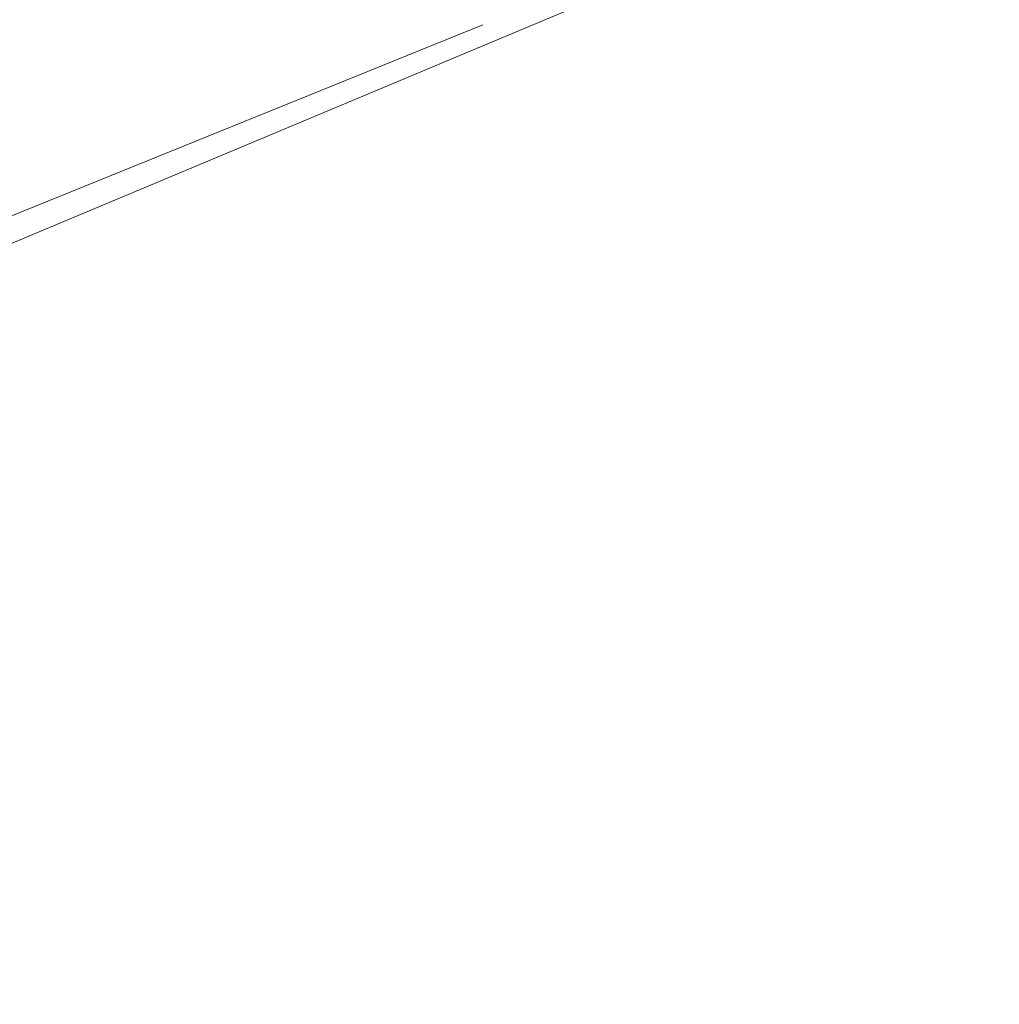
# Model space of a CAD drawing. Header units: metres. Extents: x 102998 to 103836, y 418192 to 419740.
# Tile 18 of 25: x 103489 to 103566, y 419465 to 419542. Entities that reach past the tile are written whole.
import ezdxf
from ezdxf.lldxf.tags import DXFTag

# ---------------------------------------------------------------- set-up
doc = ezdxf.new("R2010")
doc.units = ezdxf.units.M
doc.layers.add('B-WE-KL-GAS_LD_POLYVINYLCHLORIDE PVC_110_0.1 BAR_STEDIN NETBEHEER BV-G', color=50, linetype='KL-GAS-LD-N', lineweight=18)
doc.layers.add('B-WE-RI-DRUK_HIGH DENSITY POLYETHYLENE HDPE_63_STADSBEHEER GEMEENTE DORDRECHT-G', color=210, linetype='RI-PERS', lineweight=18)
doc.styles.get("Standard").update_dxf_attribs({"font": 'arial.ttf'})
tags = doc.linetypes.add('KL-GAS-LD-N', pattern='A,4,-1,[69,NLCS.SHX,S=0.5,R=0,X=0,Y=0],-1,4,-1,["L",Standard,S=1,R=0,X=0.25,Y=-0.5],-2', length=13).pattern_tags.tags
tags[18] = DXFTag(74, 10)
tags = doc.linetypes.add('RI-PERS', pattern='A,7,-2,["P",Standard,S=1.8,R=0,X=-0.5,Y=-0.9],-2,7,-2,[102,NLCS.SHX,S=1,R=180,X=0,Y=0],-2', length=22).pattern_tags.tags
tags[6] = DXFTag(74, 10)

msp = doc.modelspace()

# ---------------------------------------------------------------- linework, layer by layer
at = {"layer": 'B-WE-KL-GAS_LD_POLYVINYLCHLORIDE PVC_110_0.1 BAR_STEDIN NETBEHEER BV-G', "flags": 128}
msp.add_lwpolyline([(103306.904, 419449.853), (103373.521, 419476.937), (103427.058, 419499.994), (103448.331, 419509.235), (103465.92, 419514.755), (103532.284, 419542.534), (103576.636, 419559.285), (103582.999, 419561.761), (103588.447, 419563.788), (103590.445, 419564.565)], dxfattribs=at)
at = {"layer": 'B-WE-RI-DRUK_HIGH DENSITY POLYETHYLENE HDPE_63_STADSBEHEER GEMEENTE DORDRECHT-G', "flags": 128}
msp.add_lwpolyline([(103454.343, 419512.51), (103525.406, 419541.299)], dxfattribs=at)

doc.saveas('drawing.dxf')
